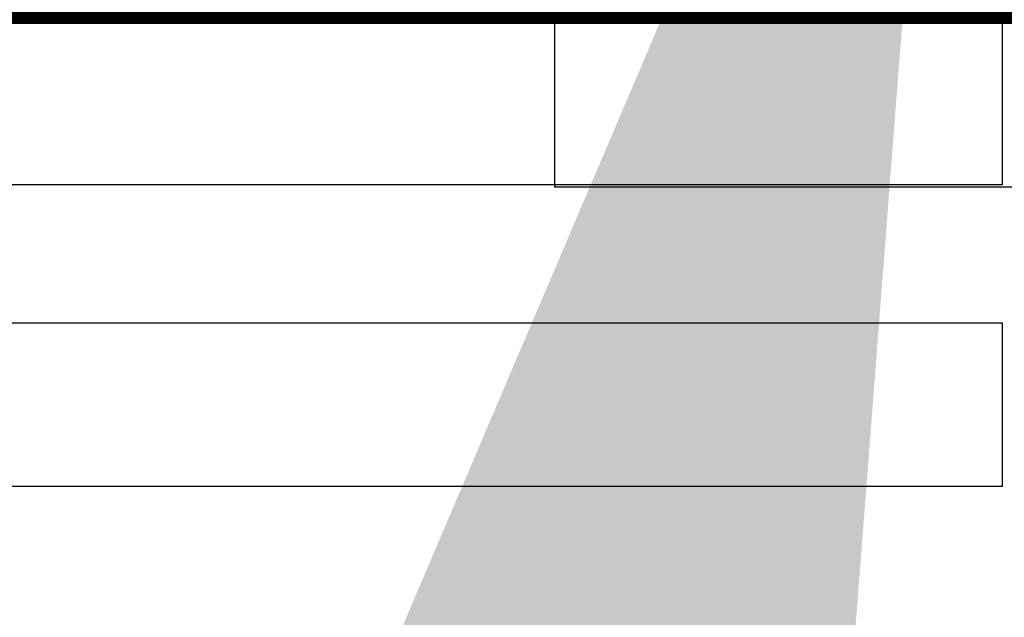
# Model space of a CAD drawing. Header units: inches. Extents: x 727810 to 1461440, y 2714588 to 5435005.
# Tile 199 of 233: x 729966 to 729988, y 2715893 to 2715907. Entities that reach past the tile are written whole.
import ezdxf

# ---------------------------------------------------------------- set-up
doc = ezdxf.new("R2010")
doc.units = ezdxf.units.IN
doc.header["$MEASUREMENT"] = 0
for name, color, linetype in [('BHEL Make', 1, 'Continuous'), ('Idle', 4, 'Continuous'), ('Inverter Room', 7, 'Continuous'), ('SMB Cable', 7, 'Continuous')]:
    doc.layers.add(name, color=color, linetype=linetype)
doc.styles.add('ROMANS', font='ROMANS.shx', dxfattribs={"height": 10})
doc.dimstyles.new('ROMANS$7', dxfattribs={"dimscale": 100, "dimtxt": 2.5, "dimasz": 2, "dimexe": 20, "dimexo": 20, "dimgap": 0.5, "dimtad": 1, "dimdec": 0, "dimrnd": 5, "dimzin": 0, "dimdsep": 46, "dimtxsty": 'ROMANS', "dimcen": 0.09, "dimdle": 20, "dimclrd": 256, "dimclre": 256, "dimclrt": 3, "dimadec": 0, "dimazin": 0, "dimtfac": 20, "dimtdec": 0, "dimtix": 1, "dimtmove": 2, "dimatfit": 3, "dimfxl": 1, "dimtolj": 1, "dimtzin": 0, "dimarcsym": 0})

msp = doc.modelspace()

# ---------------------------------------------------------------- linework, layer by layer
at = {"layer": 'BHEL Make', "color": 1}
msp.add_lwpolyline([(729977.94052, 2715906.97565), (730008.16052, 2715906.97565), (730008.16052, 2715903.11565), (729977.94052, 2715903.11565), (729977.94052, 2715906.97565)], dxfattribs=at)
at = {"layer": 'Idle'}
for points in [[(729958.28494, 2715906.97559), (729988.32494, 2715906.97559), (729988.32494, 2715903.17559), (729958.28494, 2715903.17559), (729958.28494, 2715906.97559)], [(729958.28494, 2715899.97559), (729988.32494, 2715899.97559), (729988.32494, 2715896.17559), (729958.28494, 2715896.17559), (729958.28494, 2715899.97559)]]:
    msp.add_lwpolyline(points, dxfattribs=at)
at = {"layer": 'SMB Cable', "color": 3, "const_width": 1}
msp.add_lwpolyline([(730084.17328, 2715742.02807), (730084.17328, 2715770.00592), (730051.63012, 2715770.00592), (730051.63012, 2715811.70746), (730020.55178, 2715811.70746), (730020.55178, 2715840.03076), (729988.69886, 2715840.03076), (729988.69886, 2715874.9534), (729956.01255, 2715874.9534), (729956.01255, 2715907.39985), (730021.03714, 2715907.39985), (730021.03714, 2715944.08328), (730021.34494, 2715942.48331), (730021.34494, 2715961.86788)], dxfattribs=at)

# ---------------------------------------------------------------- leaders
at = {"layer": 'Inverter Room', "ltscale": 0.5}
for points in [[(729921.17404, 2716080.99473, -0.00833), (729921.67571, 2716080.17659, -0.00833), (729922.00586, 2716080.18196, -0.00833)], [(729987.25058, 2715923.0474, -0.148), (729987.00986, 2715922.0644, -0.148), (729986.44326, 2715922.07205, -0.148)]]:
    msp.add_leader(points, dimstyle='ROMANS$7', override={"dimtxt": 150, "dimgap": 0.5, "dimtad": 0, "dimtfill": 1, "dimarcsym": 1}, dxfattribs=at)

doc.saveas('drawing.dxf')
